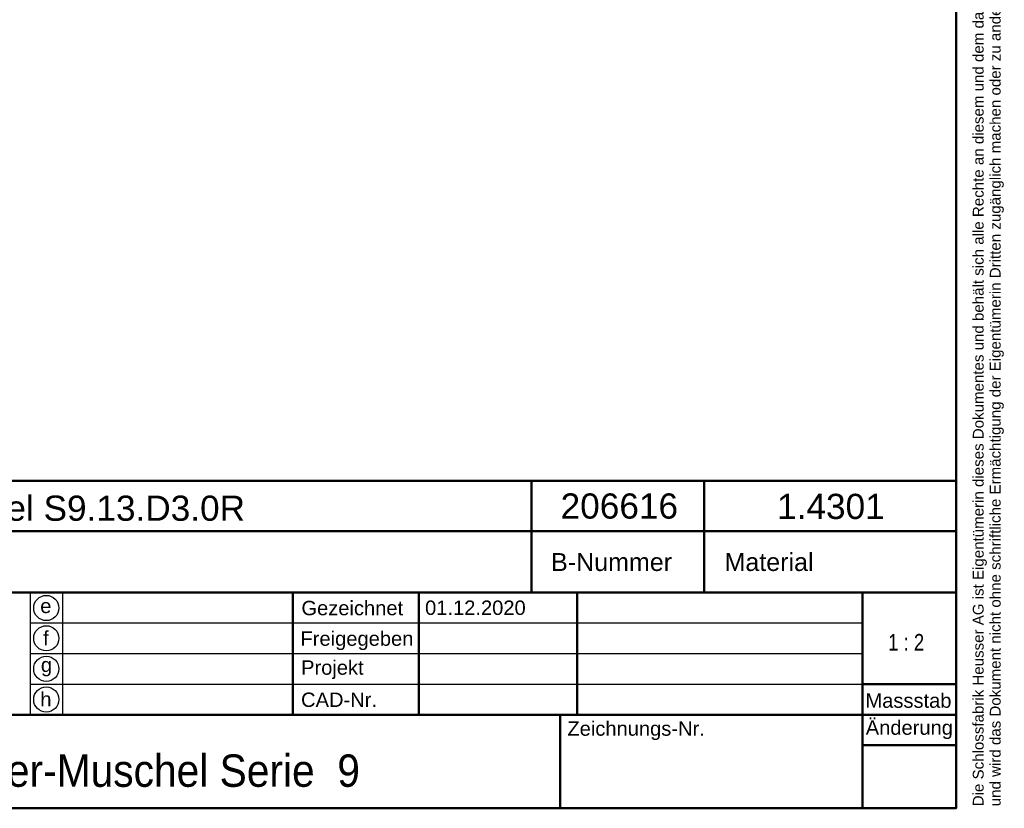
# Model space of a CAD drawing. Header units: millimetres. Extents: x 20 to 833, y 20 to 574.
# Tile 10 of 12: x 560 to 833, y 20 to 239. Entities that reach past the tile are written whole.
import ezdxf
from ezdxf.enums import TextEntityAlignment as Align

# ---------------------------------------------------------------- set-up
doc = ezdxf.new("R2010")
doc.units = ezdxf.units.MM
doc.header["$LTSCALE"] = 2
for name, color, linetype, lineweight in [('Skizziergeometrie(DIN)', 7, 'Continuous', 50), ('Skizzierlinie(DIN)', 7, 'Continuous', 25), ('Symbole(DIN)', 7, 'Continuous', 25)]:
    doc.layers.add(name, color=color, linetype=linetype, lineweight=lineweight)
doc.styles.add('Aktuell-DIN', font='arial.ttf')
doc.styles.add('Textstil10', font='arial.ttf')
doc.styles.add('Textstil41', font='arial.ttf', dxfattribs={"width": 0.8})
doc.styles.add('Textstil80', font='arial.ttf', dxfattribs={"width": 0.9})
doc.styles.add('Textstil83', font='arial.ttf', dxfattribs={"width": 0.8})

# ---------------------------------------------------------------- blocks, each defined once
blk = doc.blocks.new('Ränder Standardrahmen')
at = {"layer": 'Skizziergeometrie(DIN)', "flags": 128}
blk.add_lwpolyline([(10, 10), (10, 287), (410, 287), (410, 10), (10, 10)], dxfattribs=at)
blk = doc.blocks.new('Schriftfelder Heusser')
at = {"layer": 'Skizziergeometrie(DIN)'}
for p, q in [((101, 236.92), (291, 236.92)), ((232, 229.92), (232, 236.92)), ((256, 229.92), (256, 236.92)), ((291, 236.92), (291, 229.92)), ((101, 229.92), (291, 229.92)), ((232, 229.92), (232, 221.42)), ((256, 229.92), (256, 221.42)), ((291, 229.92), (291, 191.42)), ((101, 221.42), (291, 221.42)), ((198.85, 221.42), (198.85, 204.42)), ((216.35, 221.42), (216.35, 204.42)), ((238.35, 221.42), (238.35, 204.42)), ((278, 221.42), (278, 191.42)), ((278, 208.67), (291, 208.67)), ((101, 204.42), (291, 204.42)), ((236, 204.42), (236, 191.42)), ((278, 200.17), (291, 200.17)), ((291, 191.42), (101, 191.42))]:
    blk.add_line(p, q, dxfattribs=at)
at = {"layer": 'Skizzierlinie(DIN)'}
for p, q in [((162.35, 221.42), (162.35, 204.42)), ((166.85, 221.42), (166.85, 204.42)), ((162.35, 217.17), (278, 217.17)), ((162.35, 212.92), (278, 212.92)), ((162.35, 208.67), (278, 208.67))]:
    blk.add_line(p, q, dxfattribs=at)
for centre in [(164.6, 219.25), (164.6, 215.04), (164.6, 210.79), (164.6, 206.54)]:
    blk.add_circle(centre, 1.75, dxfattribs=at)
at = {"layer": 'Symbole(DIN)', "color": 7, "insert": (293.33, 191.7), "char_height": 1.5, "width": 182.3003, "attachment_point": 1, "rotation": 90, "line_spacing_factor": 0.944221, "style": 'Aktuell-DIN'}
blk.add_mtext('\\fArial|b0|i0;\\H1.5000;Die Schlossfabrik Heusser AG ist Eigentümerin dieses Dokumentes und behält sich alle Rechte an diesem und dem dargestellten Gegenstand vor. Der Empfänger anerkennt diese Rechte\\Pund wird das Dokument nicht ohne schriftliche Ermächtigung der Eigentümerin Dritten zugänglich machen oder zu anderen Zwecken verwenden, zu dem es ihm übergeben worden ist.\\P ', dxfattribs=at)
at = {"layer": 'Symbole(DIN)', "color": 179, "true_color": 0x262659, "style": 'Aktuell-DIN'}
for s, insert, char_height, attachment_point in [('B-Nummer', (234.74, 225.62), 2.489, 4), ('Material', (265.02, 225.62), 2.489, 5), ('\\fArial|b0|i0;Gezeichnet', (200.05, 219.23), 2, 4), ('\\fArial|b0|i0;e', (164.54, 219.53), 2, 5), ('\\fArial|b0|i0;f', (164.55, 215.06), 2, 5), ('\\fArial|b0|i0;Freigegeben', (199.92, 216), 2, 1), ('\\fArial|b0|i0;Projekt', (200, 211.98), 2, 1), ('\\fArial|b0|i0;g', (164.63, 211.05), 2, 5), ('\\fArial|b0|i0;h', (164.55, 206.57), 2, 5), ('\\fArial|b0|i0;CAD-Nr.', (200, 207.5), 2, 1), ('\\fArial|b0|i0;\\H2.0000;Massstab', (284.39, 206.37), 2, 5), ('\\fArial|b0|i0;Zeichnungs-Nr.', (237, 203.5), 2, 1)]:
    blk.add_mtext(s, dxfattribs=dict(at, insert=insert, char_height=char_height, attachment_point=attachment_point))
at = {"layer": 'Symbole(DIN)', "color": 179, "true_color": 0x262659, "insert": (284.51, 202.33), "char_height": 2, "width": 12.1143, "attachment_point": 5, "style": 'Aktuell-DIN'}
blk.add_mtext('\\fArial|b0|i0;Änderung', dxfattribs=at)
at = {"layer": 'Symbole(DIN)', "color": 7, "insert": (143.1, 196.62), "char_height": 4.5, "width": 90.18, "attachment_point": 4, "style": 'Aktuell-DIN'}
blk.add_mtext('\\fArial|b0|i0;\\W0.90;\\H4.5000;Heusser-Muschel Serie  9', dxfattribs=at)
at = {"layer": 'Symbole(DIN)', "color": 179, "true_color": 0x262659, "style": 'Textstil10'}
blk.add_attdef('ERSTELLUNGSDATUM_001', (217.23, 218.29), '', height=2, dxfattribs=at)
at = {"layer": 'Symbole(DIN)', "color": 179, "true_color": 0x262659}
for tag, height, style, p in [('AUTOR', 2.49, 'Aktuell-DIN', (240.03, 219.26)), ('KONTROLLDATUM', 2, 'Textstil10', (217.42, 215.04)), ('KONTROLLIERT_VON', 2, 'Textstil10', (239.98, 215.05))]:
    blk.add_attdef(tag, text='', height=height, dxfattribs=dict(at, style=style)).set_placement(p, align=Align.MIDDLE_LEFT)
at = {"layer": 'Symbole(DIN)', "color": 7, "style": 'Textstil83', "width": 0.8}
blk.add_attdef('Anfänglicher_Ansichtsmaßstab_001', (281.57, 213.34), '', height=2.3, dxfattribs=at)
at = {"layer": 'Symbole(DIN)', "color": 179, "true_color": 0x262659, "style": 'Textstil10'}
blk.add_attdef('PROJEKT', text='', height=2, dxfattribs=at).set_placement((217.77, 209.72), align=Align.BOTTOM_LEFT)
at = {"layer": 'Symbole(DIN)', "color": 7, "style": 'Textstil80', "width": 0.9}
blk.add_attdef('BAUTEILNUMMER', text='', height=4.5, dxfattribs=at).set_placement((237.4, 196.72), align=Align.MIDDLE_LEFT)
at = {"layer": 'Symbole(DIN)', "color": 7, "style": 'Textstil41', "width": 0.8}
blk.add_attdef('STATUS', text='', height=5, dxfattribs=at).set_placement((284.53, 195.86), align=Align.MIDDLE_CENTER)

msp = doc.modelspace()

# ---------------------------------------------------------------- block references
at = {"xscale": 2, "yscale": 2, "zscale": 2}
msp.add_blockref('Ränder Standardrahmen', (0, 0), dxfattribs=at)
msp.add_blockref('Schriftfelder Heusser', (238, -362.833), dxfattribs=at).add_auto_attribs({'ERSTELLUNGSDATUM_001': '01.12.2020', 'Anfänglicher_Ansichtsmaßstab_001': '1 : 2'})

# ---------------------------------------------------------------- texts
at = {"layer": 'Symbole(DIN)', "color": 7, "char_height": 7, "attachment_point": 1, "style": 'Aktuell-DIN'}
for s, insert, width in [('{\\fArial|b0|i0;\\H7.0000;Heusser-Muschel S9.13.D3.0R}', (487.659, 106.906), 134.78202), ('{\\fArial|b0|i0;\\H7.0000;206616}', (710.121, 107.511), 32.62043), ('{\\fArial|b0|i0;\\H7.0000;1.4301}', (770.274, 107.401), 29.89939)]:
    msp.add_mtext(s, dxfattribs=dict(at, insert=insert, width=width))

doc.saveas('drawing.dxf')
